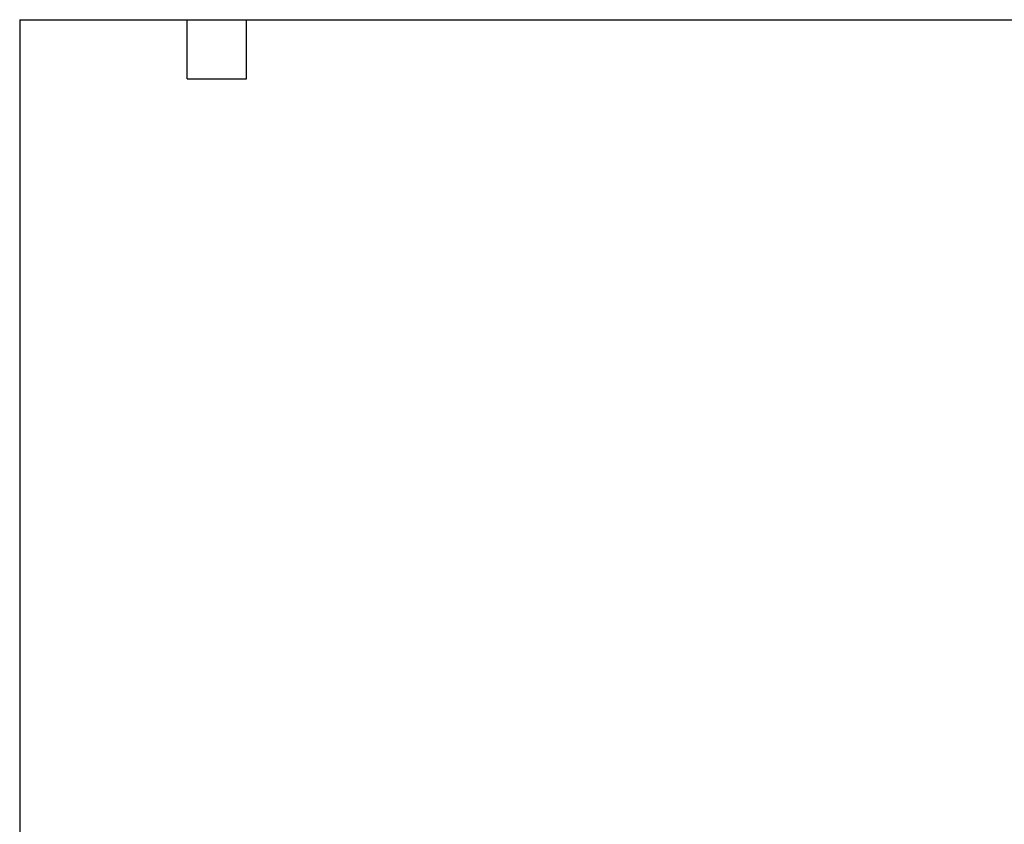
# Model space of a CAD drawing. Header units: inches. Extents: x 1 to 129, y 1 to 99.
# Tile 2 of 3: x 3 to 63, y 50 to 99. Entities that reach past the tile are written whole.
import ezdxf

# ---------------------------------------------------------------- set-up
doc = ezdxf.new("R2010")
doc.units = ezdxf.units.IN
doc.header["$LTSCALE"] = 4
doc.header["$MEASUREMENT"] = 0
doc.layers.add('TEXT', color=140, linetype='Continuous', lineweight=25)

msp = doc.modelspace()

# ---------------------------------------------------------------- linework, layer by layer
at = {"layer": 'TEXT'}
for p, q in [((3, 99), (129, 99)), ((3, 99), (3, 3)), ((13.2, 95.4), (13.2, 99)), ((16.8, 95.4), (16.8, 99)), ((13.2, 95.4), (16.8, 95.4))]:
    msp.add_line(p, q, dxfattribs=at)

doc.saveas('drawing.dxf')
